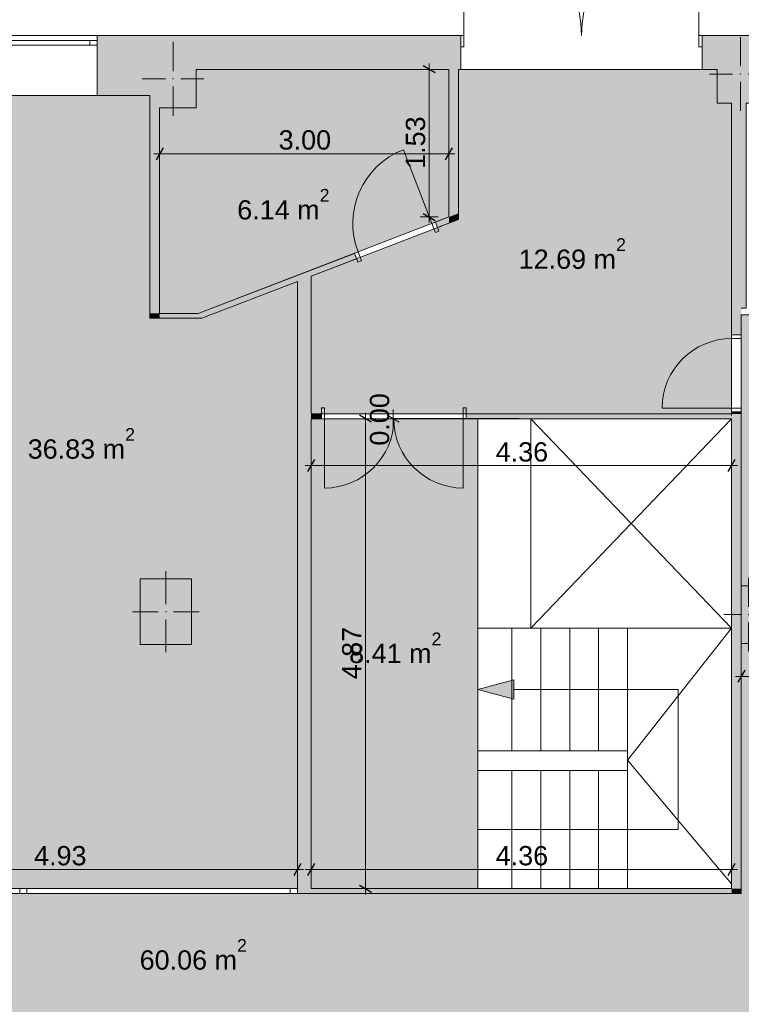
# Model space of a CAD drawing. Header units: millimetres. Extents: x -35112 to 87074, y -173366 to -26479.
# Tile 47 of 66: x -9647 to -2167, y -86459 to -76252. Entities that reach past the tile are written whole.
import ezdxf

# ---------------------------------------------------------------- set-up
doc = ezdxf.new("R2010")
doc.units = ezdxf.units.MM
doc.header["$MEASUREMENT"] = 0
for name, color, linetype, lineweight, true_color in [('2D Drafting - General_Pen_No__48', 7, 'Continuous', 5, 0xa80f02), ('New_2D Drafting - General_Pen_No__216', 7, 'Continuous', 0, 0xe8e8e8), ('New_Dimensioning - General_Pen_No__45', 7, 'Continuous', 25, 0x40a5ff), ('New_Dimensioning - General_Pen_No__85', 7, 'Continuous', 20, 0x80c2ff), ('New_Structural - Bearing_Pen_No__162', 7, 'Continuous', 25, 0xaaaaaa), ('New_Structural - Bearing_Pen_No__28', 7, 'Continuous', 5, 0xa80f02)]:
    doc.layers.add(name, color=color, linetype=linetype, lineweight=lineweight, true_color=true_color)
for name, color, linetype, lineweight in [('New_2D Drafting - General_Pen_No__2', 8, 'Continuous', 15), ('New_ARCHICAD Doors_Pen_No__1', 7, 'Continuous', 5), ('New_ARCHICAD Windows_Pen_No__7', 7, 'Continuous', 5), ('New_Dimensioning - General_Pen_No__46', 5, 'Continuous', 25), ('New_Drawing & Figure_Pen_No__1', 7, 'Continuous', 5), ('New_Drawing & Figure_Pen_No__20', 1, 'Continuous', 0), ('New_Structural - Bearing_Pen_No__20', 1, 'Continuous', 0), ('New_Structural - Bearing_Pen_No__27', 7, 'Continuous', 5)]:
    doc.layers.add(name, color=color, linetype=linetype, lineweight=lineweight)
for name, color, linetype in [('New_Dimensioning - General', 7, 'Continuous'), ('New_Drawing & Figure', 7, 'Continuous'), ('New_Structural - Bearing', 7, 'Continuous')]:
    doc.layers.add(name, color=color, linetype=linetype)
doc.styles.add('GENERATED_STYLE_1', font='arial.ttf')
doc.dimstyles.new('GENERATED_STYLE__1', dxfattribs={"dimtxt": 200, "dimasz": 95, "dimexe": 0.18, "dimexo": 3, "dimgap": 0.09, "dimtad": 1, "dimtih": 1, "dimtoh": 1, "dimlfac": 0.001, "dimzin": 0, "dimdsep": 46, "dimtxsty": 'GENERATED_STYLE_1', "dimblk": 'ARROWHEAD_2', "dimblk1": 'ARROWHEAD_2', "dimblk2": 'ARROWHEAD_2', "dimcen": 0.09, "dimclrd": 256, "dimclre": 256, "dimclrt": 5, "dimadec": 0, "dimazin": 0, "dimtfac": 1, "dimtdec": 4, "dimtmove": 0, "dimatfit": 3, "dimfxl": 1, "dimtolj": 1, "dimtzin": 0, "dimarcsym": 0})
doc.dimstyles.new('GENERATED_STYLE__2', dxfattribs={"dimtxt": 200, "dimasz": 95, "dimexe": 0.18, "dimexo": 3, "dimgap": 0.09, "dimtad": 1, "dimlfac": 0.001, "dimzin": 0, "dimdsep": 46, "dimtxsty": 'GENERATED_STYLE_1', "dimblk": 'ARROWHEAD_2', "dimblk1": 'ARROWHEAD_2', "dimblk2": 'ARROWHEAD_2', "dimcen": 0.09, "dimclrd": 256, "dimclre": 256, "dimclrt": 5, "dimadec": 0, "dimazin": 0, "dimtfac": 1, "dimtdec": 4, "dimtmove": 0, "dimatfit": 3, "dimfxl": 1, "dimtolj": 1, "dimtzin": 0, "dimarcsym": 0})

# ---------------------------------------------------------------- blocks, each defined once
blk = doc.blocks.new('Door 22_12')
at = {"layer": 'New_ARCHICAD Doors_Pen_No__1', "color": 7, "linetype": 'Continuous', "lineweight": 5}
for p, q in [((410, 0), (410, 820)), ((-450, 0), (-487, 0)), ((-450, 0), (-487, 0)), ((-410, 0), (-450, 0)), ((-450, 0), (-450, -100)), ((-450, 0), (-450, -60)), ((-450, 0), (-450, -60)), ((-410, -100), (-410, 0)), ((450, 0), (410, 0)), ((410, 0), (410, -100)), ((450, -100), (450, 0)), ((450, 0), (450, -60)), ((450, 0), (450, -60)), ((450, 0), (487, 0)), ((450, 0), (487, 0)), ((-450, -60), (-487, -60)), ((-450, -60), (-487, -60)), ((-450, -100), (-410, -100)), ((410, -100), (450, -100)), ((450, -60), (487, -60)), ((450, -60), (487, -60))]:
    blk.add_line(p, q, dxfattribs=at)
blk.add_arc((410, 0), 820, 90, 180, dxfattribs=at)
blk = doc.blocks.new('Wall_67', base_point=(-7797, -79297))
at = {"layer": 'New_Structural - Bearing_Pen_No__162', "linetype": 'Continuous', "lineweight": 25, "true_color": 0xaaaaaa}
for points in [[(-5337, -78351), (-5315, -78407), (-5197, -78361), (-5197, -78297)], [(-7797, -79297), (-7630, -79297), (-6155, -78730), (-6177, -78674)], [(-7797, -79297), (-7927, -79347), (-7760, -79347)], [(-7630, -79297), (-7797, -79297), (-7760, -79347)]]:
    blk.add_hatch(color=253, dxfattribs=at).paths.add_polyline_path(points)
at = {"layer": 'New_Structural - Bearing_Pen_No__27', "color": 7, "linetype": 'Continuous', "lineweight": 5}
for p, q in [((-5337, -78351), (-5302, -78338)), ((-5337, -78351), (-5315, -78407)), ((-5315, -78407), (-5281, -78394)), ((-6177, -78674), (-6212, -78687)), ((-6177, -78674), (-6155, -78730)), ((-6155, -78730), (-6190, -78743))]:
    blk.add_line(p, q, dxfattribs=at)
at = {"layer": 'New_Structural - Bearing_Pen_No__27', "color": 7, "linetype": 'Continuous', "lineweight": 5, "flags": 128}
for points in [[(-5197, -78297), (-5337, -78351)], [(-5315, -78407), (-5197, -78361)], [(-6177, -78674), (-7797, -79297)], [(-6627, -78911), (-6155, -78730)], [(-7760, -79347), (-6767, -78965)], [(-7760, -79347), (-7927, -79347)]]:
    blk.add_lwpolyline(points, dxfattribs=at)
at = {"layer": 'New_ARCHICAD Doors_Pen_No__1', "color": 7, "linetype": 'Continuous', "lineweight": 5, "zscale": 1000, "rotation": 21.03751102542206}
blk.add_blockref('Door 22_12', (-5757, -78512), dxfattribs=at)
blk = doc.blocks.new('Door 22_11')
at = {"layer": 'New_ARCHICAD Doors_Pen_No__1', "color": 7, "linetype": 'Continuous', "lineweight": 5}
for p, q in [((360, 0), (360, 720)), ((-400, 0), (-437, 0)), ((-400, 0), (-437, 0)), ((-360, 0), (-400, 0)), ((-400, 0), (-400, -100)), ((-400, -100), (-400, 0)), ((-400, -100), (-400, 0)), ((-360, -100), (-360, 0)), ((400, 0), (360, 0)), ((360, 0), (360, -100)), ((400, -100), (400, 0)), ((400, -100), (400, 0)), ((400, -100), (400, 0)), ((400, 0), (437, 0)), ((400, 0), (437, 0)), ((-400, -100), (-437, -100)), ((-400, -100), (-437, -100)), ((-400, -100), (-360, -100)), ((360, -100), (400, -100)), ((400, -100), (437, -100)), ((400, -100), (437, -100))]:
    blk.add_line(p, q, dxfattribs=at)
blk.add_arc((360, 0), 720, 90, 180, dxfattribs=at)
blk = doc.blocks.new('Wall_69', base_point=(-2267, -85309))
at = {"layer": 'New_Structural - Bearing_Pen_No__162', "linetype": 'Continuous', "lineweight": 25, "true_color": 0xaaaaaa}
for points in [[(-2267, -79243), (-2267, -79517), (-2167, -79517), (-2167, -79243)], [(-2267, -80339), (-2167, -80339), (-2167, -80317), (-2267, -80317)], [(-2167, -80389), (-2267, -80389), (-2267, -82119), (-2167, -82119)], [(-2267, -85259), (-2167, -85259), (-2167, -82719), (-2267, -82719)], [(-2167, -85259), (-2267, -85259), (-2167, -85309)], [(-2267, -85309), (-2167, -85309), (-2267, -85259)]]:
    blk.add_hatch(color=253, dxfattribs=at).paths.add_polyline_path(points)
at = {"layer": 'New_Structural - Bearing_Pen_No__27', "color": 7, "linetype": 'Continuous', "lineweight": 5}
for p, q in [((-2267, -79517), (-2267, -79480)), ((-2167, -79517), (-2167, -79480)), ((-2167, -79517), (-2267, -79517)), ((-2267, -80317), (-2267, -80354)), ((-2167, -80317), (-2267, -80317)), ((-2167, -80317), (-2167, -80354))]:
    blk.add_line(p, q, dxfattribs=at)
at = {"layer": 'New_Structural - Bearing_Pen_No__27', "color": 7, "linetype": 'Continuous', "lineweight": 5, "flags": 128}
for points in [[(-2267, -79243), (-2267, -79517)], [(-2167, -79517), (-2167, -79313)], [(-2267, -80317), (-2267, -80339)], [(-2167, -80339), (-2167, -80317)], [(-2267, -80389), (-2267, -82119)], [(-2167, -82119), (-2167, -80389)], [(-2267, -82719), (-2267, -85259)], [(-2167, -85309), (-2167, -82719)], [(-2167, -85309), (-2267, -85309)]]:
    blk.add_lwpolyline(points, dxfattribs=at)
at = {"layer": 'New_ARCHICAD Doors_Pen_No__1', "color": 7, "linetype": 'Continuous', "lineweight": 5, "xscale": -1, "zscale": 1000, "rotation": 90}
blk.add_blockref('Door 22_11', (-2267, -79917), dxfattribs=at)
blk = doc.blocks.new('Window 22_68')
at = {"layer": 'New_ARCHICAD Windows_Pen_No__7', "color": 7, "linetype": 'Continuous', "lineweight": 5}
for p, q in [((-1440, 0), (1440, 0)), ((-1440, 0), (-1365, 0)), ((-1440, -50), (-1440, 0)), ((-1440, -50), (-1440, 0)), ((-1365, 0), (-1365, -50)), ((-1365, 0), (1365, 0)), ((1365, -50), (1365, 0)), ((1365, 0), (1440, 0)), ((1440, -50), (1440, 0)), ((1440, -50), (1440, 0)), ((-1440, -50), (1440, -50)), ((-1365, -50), (-1440, -50)), ((1365, -50), (-1365, -50)), ((1440, -50), (1365, -50))]:
    blk.add_line(p, q, dxfattribs=at)
blk = doc.blocks.new('Wall_86', base_point=(-22687, -85309))
at = {"layer": 'New_Structural - Bearing_Pen_No__162', "linetype": 'Continuous', "lineweight": 25, "true_color": 0xaaaaaa}
blk.add_hatch(color=253, dxfattribs=at).paths.add_polyline_path([(-2267, -85259), (-6767, -85259), (-6767, -85309), (-2267, -85309)])
at = {"layer": 'New_Structural - Bearing_Pen_No__27', "color": 7, "linetype": 'Continuous', "lineweight": 5}
blk.add_line((-6767, -85259), (-6767, -85309), dxfattribs=at)
at = {"layer": 'New_Structural - Bearing_Pen_No__27', "color": 7, "linetype": 'Continuous', "lineweight": 5, "flags": 128}
for points in [[(-6767, -85309), (-2267, -85309)], [(-2267, -85259), (-6627, -85259)]]:
    blk.add_lwpolyline(points, dxfattribs=at)
at = {"layer": 'New_ARCHICAD Windows_Pen_No__7', "color": 7, "linetype": 'Continuous', "lineweight": 5, "xscale": -1, "zscale": 1000, "rotation": 180}
blk.add_blockref('Window 22_68', (-8207, -85309), dxfattribs=at)
blk = doc.blocks.new('Wall_91', base_point=(-6767, -85309))
at = {"layer": 'New_Structural - Bearing_Pen_No__162', "linetype": 'Continuous', "lineweight": 25, "true_color": 0xaaaaaa}
blk.add_hatch(color=253, dxfattribs=at).paths.add_polyline_path([(-6627, -85259), (-6627, -78911), (-6767, -78965), (-6767, -85259)])
at = {"layer": 'New_Structural - Bearing_Pen_No__27', "color": 7, "linetype": 'Continuous', "lineweight": 5, "flags": 128}
for points in [[(-6767, -78965), (-6767, -85259)], [(-6627, -80339), (-6627, -78911)], [(-6627, -85259), (-6627, -80389)]]:
    blk.add_lwpolyline(points, dxfattribs=at)
blk = doc.blocks.new('Wall_92', base_point=(-5097, -78258))
at = {"layer": 'New_Structural - Bearing_Pen_No__162', "linetype": 'Continuous', "lineweight": 25, "true_color": 0xaaaaaa}
for points in [[(-5097, -78258), (-5097, -76767), (-5197, -76767), (-5197, -78297)], [(-5197, -78297), (-5097, -78323), (-5097, -78258)], [(-5197, -78297), (-5197, -78361), (-5097, -78323)]]:
    blk.add_hatch(color=253, dxfattribs=at).paths.add_polyline_path(points)
at = {"layer": 'New_Structural - Bearing_Pen_No__27', "color": 7, "linetype": 'Continuous', "lineweight": 5, "flags": 128}
for points in [[(-5197, -76767), (-5197, -78297)], [(-5097, -78323), (-5097, -76767)], [(-5097, -78323), (-5197, -78361)]]:
    blk.add_lwpolyline(points, dxfattribs=at)
blk = doc.blocks.new('Entrance Double Door 22')
at = {"layer": 'New_ARCHICAD Doors_Pen_No__1', "color": 7, "linetype": 'Continuous', "lineweight": 5}
for p, q in [((-718, 0), (-718, 718)), ((718, 0), (718, 718)), ((-718, 0), (-750, 0)), ((-750, 0), (-750, -115)), ((-750, 0), (-750, -50)), ((-750, 0), (-750, -50)), ((-718, -115), (-718, 0)), ((750, 0), (718, 0)), ((718, 0), (718, -115)), ((750, -115), (750, 0)), ((750, 0), (750, -50)), ((750, 0), (750, -50)), ((-750, -115), (-718, -115)), ((718, -115), (750, -115))]:
    blk.add_line(p, q, dxfattribs=at)
for centre, start, end in [((-718, 0), 0, 90), ((718, 0), 90, 180)]:
    blk.add_arc(centre, 718, start, end, dxfattribs=at)
blk = doc.blocks.new('Wall_93', base_point=(-6767, -80389))
at = {"layer": 'New_Structural - Bearing_Pen_No__162', "linetype": 'Continuous', "lineweight": 25, "true_color": 0xaaaaaa}
for points in [[(-6627, -80389), (-6519, -80389), (-6519, -80339), (-6627, -80339)], [(-5019, -80389), (-2167, -80389), (-2167, -80339), (-5019, -80339)]]:
    blk.add_hatch(color=253, dxfattribs=at).paths.add_polyline_path(points)
at = {"layer": 'New_Structural - Bearing_Pen_No__27', "color": 7, "linetype": 'Continuous', "lineweight": 5}
for p, q in [((-6519, -80389), (-6519, -80339)), ((-5019, -80389), (-5019, -80339))]:
    blk.add_line(p, q, dxfattribs=at)
at = {"layer": 'New_Structural - Bearing_Pen_No__27', "color": 7, "linetype": 'Continuous', "lineweight": 5, "flags": 128}
for points in [[(-6519, -80339), (-6627, -80339)], [(-6627, -80389), (-6519, -80389)], [(-2267, -80339), (-5019, -80339)], [(-5019, -80389), (-2267, -80389)], [(-2167, -80389), (-2167, -80339)]]:
    blk.add_lwpolyline(points, dxfattribs=at)
at = {"layer": 'New_ARCHICAD Doors_Pen_No__1', "color": 7, "linetype": 'Continuous', "lineweight": 5, "xscale": -1, "zscale": 1000, "rotation": 180}
blk.add_blockref('Entrance Double Door 22', (-5769, -80389), dxfattribs=at)
blk = doc.blocks.new('Wall_94', base_point=(-8297, -79297))
at = {"layer": 'New_Structural - Bearing_Pen_No__162', "linetype": 'Continuous', "lineweight": 25, "true_color": 0xaaaaaa}
for points in [[(-8297, -79297), (-8197, -79297), (-8197, -77167), (-8297, -77167)], [(-8297, -79297), (-8297, -79347), (-8197, -79297)], [(-8197, -79297), (-8297, -79347), (-8197, -79347)]]:
    blk.add_hatch(color=253, dxfattribs=at).paths.add_polyline_path(points)
at = {"layer": 'New_Structural - Bearing_Pen_No__27', "color": 7, "linetype": 'Continuous', "lineweight": 5, "flags": 128}
for points in [[(-8297, -77167), (-8297, -79347)], [(-8197, -79297), (-8197, -77167)], [(-8297, -79347), (-8197, -79347)]]:
    blk.add_lwpolyline(points, dxfattribs=at)
blk = doc.blocks.new('Entrance Double Door 22_2')
at = {"layer": 'New_ARCHICAD Doors_Pen_No__1', "color": 7, "linetype": 'Continuous', "lineweight": 5}
for p, q in [((-1218, 0), (-1218, 1218)), ((1218, 0), (1218, 1218)), ((-1218, 0), (-1250, 0)), ((-1250, 0), (-1250, -115)), ((-1250, 0), (-1250, -115)), ((-1250, 0), (-1250, -115)), ((-1218, -115), (-1218, 0)), ((1250, 0), (1218, 0)), ((1218, 0), (1218, -115)), ((1250, -115), (1250, 0)), ((1250, 0), (1250, -115)), ((1250, 0), (1250, -115)), ((-1250, -115), (-1218, -115)), ((-1250, -115), (-1250, -350)), ((1218, -115), (1250, -115)), ((1250, -115), (1250, -350))]:
    blk.add_line(p, q, dxfattribs=at)
for centre, start, end in [((-1218, 0), 0, 90), ((1218, 0), 90, 180)]:
    blk.add_arc(centre, 1218, start, end, dxfattribs=at)
blk = doc.blocks.new('Wall_170', base_point=(-8297, -76417))
at = {"layer": 'New_Structural - Bearing_Pen_No__162', "linetype": 'Continuous', "lineweight": 25, "true_color": 0xaaaaaa}
for points in [[(-5074, -76417), (-8297, -76417), (-8297, -76562), (-7817, -76562), (-7817, -76767), (-5074, -76767)], [(-2267, -76417), (-2574, -76417), (-2574, -76767), (-2417, -76767), (-2417, -76512), (-2267, -76512)]]:
    blk.add_hatch(color=253, dxfattribs=at).paths.add_polyline_path(points)
at = {"layer": 'New_Structural - Bearing_Pen_No__27', "color": 7, "linetype": 'Continuous', "lineweight": 5}
for p, q in [((-5074, -76417), (-5074, -76532)), ((-2574, -76417), (-2574, -76532)), ((-5074, -76532), (-5074, -76767)), ((-2574, -76532), (-2574, -76767))]:
    blk.add_line(p, q, dxfattribs=at)
at = {"layer": 'New_Structural - Bearing_Pen_No__27', "color": 7, "linetype": 'Continuous', "lineweight": 5, "flags": 128}
for points in [[(-5074, -76417), (-8297, -76417)], [(-2267, -76417), (-2574, -76417)], [(-7817, -76767), (-5197, -76767)], [(-5097, -76767), (-5074, -76767)], [(-2574, -76767), (-2417, -76767)]]:
    blk.add_lwpolyline(points, dxfattribs=at)
at = {"layer": 'New_ARCHICAD Doors_Pen_No__1', "color": 7, "linetype": 'Continuous', "lineweight": 5, "zscale": 1000}
blk.add_blockref('Entrance Double Door 22_2', (-3824, -76417), dxfattribs=at)
blk = doc.blocks.new('Wall_171', base_point=(-2267, -76417))
at = {"layer": 'New_Structural - Bearing_Pen_No__162', "linetype": 'Continuous', "lineweight": 25, "true_color": 0xaaaaaa}
for points in [[(-2267, -76512), (-1937, -76512), (-1937, -76667), (2518, -76667), (2480, -76417), (-2267, -76417)], [(2683, -76417), (2480, -76417), (2518, -76667)], [(2518, -76667), (2720, -76667), (2683, -76417)]]:
    blk.add_hatch(color=253, dxfattribs=at).paths.add_polyline_path(points)
at = {"layer": 'New_Structural - Bearing_Pen_No__27', "color": 7, "linetype": 'Continuous', "lineweight": 5, "flags": 128}
for points in [[(2683, -76417), (-2267, -76417)], [(2683, -76417), (2720, -76667)], [(-1937, -76667), (2518, -76667)]]:
    blk.add_lwpolyline(points, dxfattribs=at)
blk = doc.blocks.new('Window 22_88')
at = {"layer": 'New_ARCHICAD Windows_Pen_No__7', "color": 7, "linetype": 'Continuous', "lineweight": 5}
for p, q in [((-1062, 50), (1062, 50)), ((-1062, 50), (-1062, 0)), ((-1062, 0), (-987, 0)), ((-1062, 0), (-1062, -50)), ((-1062, 0), (-1062, -50)), ((-987, 0), (-987, -50)), ((-987, 0), (987, 0)), ((987, -50), (987, 0)), ((987, 0), (1062, 0)), ((1062, 50), (1062, 0)), ((1062, 0), (1062, -50)), ((1062, 0), (1062, -50)), ((-987, -50), (-1062, -50)), ((-1062, -50), (-1062, -570)), ((987, -50), (-987, -50)), ((1062, -50), (987, -50)), ((1062, -50), (1062, -570)), ((-1062, -570), (1062, -570))]:
    blk.add_line(p, q, dxfattribs=at)
blk = doc.blocks.new('Wall_183', base_point=(-11697, -76417))
at = {"layer": 'New_Structural - Bearing_Pen_No__162', "linetype": 'Continuous', "lineweight": 25, "true_color": 0xaaaaaa}
for points in [[(-11697, -77037), (-10968, -77037), (-10968, -76417), (-11697, -76417)], [(-8845, -76417), (-8845, -77037), (-8297, -77037), (-8297, -76417)]]:
    blk.add_hatch(color=253, dxfattribs=at).paths.add_polyline_path(points)
at = {"layer": 'New_Structural - Bearing_Pen_No__27', "color": 7, "linetype": 'Continuous', "lineweight": 5}
for p, q in [((-10968, -76417), (-10968, -76467)), ((-8845, -76417), (-8845, -76467)), ((-10968, -76467), (-10968, -76517)), ((-10968, -76517), (-10968, -77037)), ((-8845, -76467), (-8845, -76517)), ((-8845, -76517), (-8845, -77037))]:
    blk.add_line(p, q, dxfattribs=at)
at = {"layer": 'New_Structural - Bearing_Pen_No__27', "color": 7, "linetype": 'Continuous', "lineweight": 5, "flags": 128}
for points in [[(-10968, -76417), (-11697, -76417)], [(-8297, -76417), (-8845, -76417)], [(-11697, -77037), (-10968, -77037)], [(-8845, -77037), (-8297, -77037)]]:
    blk.add_lwpolyline(points, dxfattribs=at)
at = {"layer": 'New_ARCHICAD Windows_Pen_No__7', "color": 7, "linetype": 'Continuous', "lineweight": 5, "zscale": 1000}
blk.add_blockref('Window 22_88', (-9907, -76467), dxfattribs=at)
blk = doc.blocks.new('Wall_184', base_point=(-8297, -79297))
at = {"layer": 'New_Structural - Bearing_Pen_No__162', "linetype": 'Continuous', "lineweight": 25, "true_color": 0xaaaaaa}
blk.add_hatch(color=253, dxfattribs=at).paths.add_polyline_path([(-8197, -79347), (-7927, -79347), (-7797, -79297), (-8197, -79297)])
at = {"layer": 'New_Structural - Bearing_Pen_No__27', "color": 7, "linetype": 'Continuous', "lineweight": 5, "flags": 128}
for points in [[(-7797, -79297), (-8197, -79297)], [(-8197, -79347), (-7927, -79347)]]:
    blk.add_lwpolyline(points, dxfattribs=at)
blk = doc.blocks.new('Wall_185', base_point=(-2267, -79243))
at = {"layer": 'New_Structural - Bearing_Pen_No__162', "linetype": 'Continuous', "lineweight": 25, "true_color": 0xaaaaaa}
blk.add_hatch(color=253, dxfattribs=at).paths.add_polyline_path([(-2267, -79243), (-2117, -79243), (-2117, -77117), (-2267, -77117)])
at = {"layer": 'New_Structural - Bearing_Pen_No__27', "color": 7, "linetype": 'Continuous', "lineweight": 5, "flags": 128}
for points in [[(-2267, -77117), (-2267, -79243)], [(-2117, -79243), (-2117, -77117)], [(-2167, -79243), (-2117, -79243)]]:
    blk.add_lwpolyline(points, dxfattribs=at)
blk = doc.blocks.new('Column_7', base_point=(-8132, -82389))
at = {"layer": 'New_Structural - Bearing_Pen_No__162', "linetype": 'Continuous', "lineweight": 25, "true_color": 0xaaaaaa}
blk.add_hatch(color=253, dxfattribs=at).paths.add_polyline_path([(-8397, -82729), (-7867, -82729), (-7867, -82049), (-8397, -82049)])
at = {"layer": 'New_Structural - Bearing_Pen_No__20', "color": 1, "linetype": 'Continuous', "lineweight": 0}
for p, q in [((-8132, -82309), (-8132, -81969)), ((-8212, -82389), (-8477, -82389)), ((-8132, -82469), (-8132, -82809)), ((-8052, -82389), (-7787, -82389))]:
    blk.add_line(p, q, dxfattribs=at)
blk.add_point((-8132, -82389), dxfattribs=at)
at = {"layer": 'New_Structural - Bearing_Pen_No__28', "color": 14, "linetype": 'Continuous', "lineweight": 5, "true_color": 0xa80f02, "flags": 128}
blk.add_lwpolyline([(-8397, -82729), (-7867, -82729), (-7867, -82049), (-8397, -82049)], close=True, dxfattribs=at)
blk = doc.blocks.new('Column_8', base_point=(-2177, -76815))
at = {"layer": 'New_Structural - Bearing_Pen_No__162', "linetype": 'Continuous', "lineweight": 25, "true_color": 0xaaaaaa}
for points in [[(-2417, -76512), (-2417, -76767), (-2267, -76767), (-2267, -76667), (-2267, -76512)], [(-2267, -76512), (-2267, -76667), (-2117, -76667), (-1937, -76667), (-1937, -76512)], [(-2267, -77117), (-2117, -77117), (-2117, -76667), (-2267, -76667), (-2267, -76767)], [(-2117, -76667), (-2117, -77117), (-1937, -77117), (-1937, -76667)], [(-2417, -77117), (-2267, -77117), (-2267, -76767), (-2417, -76767)]]:
    blk.add_hatch(color=253, dxfattribs=at).paths.add_polyline_path(points)
at = {"layer": 'New_Structural - Bearing_Pen_No__20', "color": 1, "linetype": 'Continuous', "lineweight": 0}
for p, q in [((-2177, -76735), (-2177, -76432)), ((-2257, -76815), (-2497, -76815)), ((-2097, -76815), (-1857, -76815)), ((-2177, -76895), (-2177, -77197))]:
    blk.add_line(p, q, dxfattribs=at)
blk.add_point((-2177, -76815), dxfattribs=at)
at = {"layer": 'New_Structural - Bearing_Pen_No__28', "color": 14, "linetype": 'Continuous', "lineweight": 5, "true_color": 0xa80f02, "flags": 128}
for points in [[(-2117, -77117), (-1937, -77117), (-1937, -76667)], [(-2417, -76767), (-2417, -77117)], [(-2417, -77117), (-2267, -77117)]]:
    blk.add_lwpolyline(points, dxfattribs=at)
blk = doc.blocks.new('Column_9', base_point=(-8057, -76865))
at = {"layer": 'New_Structural - Bearing_Pen_No__162', "linetype": 'Continuous', "lineweight": 25, "true_color": 0xaaaaaa}
for points in [[(-8297, -76767), (-8197, -76767), (-7817, -76767), (-7817, -76562), (-8297, -76562)], [(-8297, -77167), (-8197, -77167), (-8197, -76767), (-8297, -76767), (-8297, -77037)], [(-7817, -76767), (-8197, -76767), (-8197, -77167), (-7817, -77167)]]:
    blk.add_hatch(color=253, dxfattribs=at).paths.add_polyline_path(points)
at = {"layer": 'New_Structural - Bearing_Pen_No__20', "color": 1, "linetype": 'Continuous', "lineweight": 0}
for p, q in [((-8057, -76785), (-8057, -76482)), ((-8137, -76865), (-8377, -76865)), ((-8057, -76945), (-8057, -77247)), ((-7977, -76865), (-7737, -76865))]:
    blk.add_line(p, q, dxfattribs=at)
blk.add_point((-8057, -76865), dxfattribs=at)
at = {"layer": 'New_Structural - Bearing_Pen_No__28', "color": 14, "linetype": 'Continuous', "lineweight": 5, "true_color": 0xa80f02, "flags": 128}
for points in [[(-8197, -77167), (-7817, -77167), (-7817, -76767)], [(-8297, -77037), (-8297, -77167)]]:
    blk.add_lwpolyline(points, dxfattribs=at)
blk = doc.blocks.new('Column_14', base_point=(-2092, -82419))
at = {"layer": 'New_Structural - Bearing_Pen_No__162', "linetype": 'Continuous', "lineweight": 25, "true_color": 0xaaaaaa}
for points in [[(-2267, -82719), (-2167, -82719), (-2167, -82119), (-2267, -82119)], [(-1917, -82119), (-2167, -82119), (-2167, -82719), (-1917, -82719)]]:
    blk.add_hatch(color=253, dxfattribs=at).paths.add_polyline_path(points)
at = {"layer": 'New_Structural - Bearing_Pen_No__20', "color": 1, "linetype": 'Continuous', "lineweight": 0}
for p, q in [((-2092, -82339), (-2092, -82039)), ((-2172, -82419), (-2347, -82419)), ((-2012, -82419), (-1837, -82419)), ((-2092, -82499), (-2092, -82799))]:
    blk.add_line(p, q, dxfattribs=at)
blk.add_point((-2092, -82419), dxfattribs=at)
at = {"layer": 'New_Structural - Bearing_Pen_No__28', "color": 14, "linetype": 'Continuous', "lineweight": 5, "true_color": 0xa80f02, "flags": 128}
for points in [[(-2267, -82119), (-2267, -82719)], [(-1917, -82119), (-2167, -82119)], [(-2167, -82719), (-1917, -82719), (-1917, -82119)]]:
    blk.add_lwpolyline(points, dxfattribs=at)
blk = doc.blocks.new('Line_5', base_point=(-2821, -83195))
at = {"layer": 'New_Drawing & Figure', "linetype": 'Continuous', "lineweight": 0, "true_color": 0x000000}
blk.add_hatch(color=18, dxfattribs=at).paths.add_polyline_path([(-4900, -83195), (-4526, -83295), (-4526, -83095)])
at = {"layer": 'New_Drawing & Figure_Pen_No__1', "color": 7, "linetype": 'Continuous', "lineweight": 5}
for p, q in [((-4900, -83195), (-4526, -83095)), ((-4526, -83095), (-4526, -83295)), ((-4900, -83195), (-4526, -83295)), ((-2821, -83195), (-4526, -83195))]:
    blk.add_line(p, q, dxfattribs=at)
blk = doc.blocks.new('*D720')
at = {"layer": 'New_Dimensioning - General_Pen_No__45', "color": 161, "linetype": 'Continuous', "lineweight": 25, "true_color": 0x40a5ff, "transparency": 16777216}
for p, q in [((-2131, -82996), (-2203, -83121)), ((-503, -83121), (-431, -82996))]:
    blk.add_line(p, q, dxfattribs=at)
at = {"layer": 'New_Dimensioning - General_Pen_No__85', "color": 151, "linetype": 'Continuous', "lineweight": 20, "true_color": 0x80c2ff, "transparency": 16777216}
for p, q in [((-2167, -83153), (-2167, -82965)), ((-467, -83153), (-467, -82965)), ((-2228, -83059), (-2167, -83059)), ((-2167, -83059), (-467, -83059)), ((-467, -83059), (-406, -83059))]:
    blk.add_line(p, q, dxfattribs=at)
at = {"layer": 'New_Dimensioning - General_Pen_No__46', "color": 5, "lineweight": 25, "transparency": 16777216, "insert": (-1583, -83019), "char_height": 200, "attachment_point": 7, "style": 'GENERATED_STYLE_1'}
blk.add_mtext('\\A1;{\\pql;\\fArial|b0|i0|c0|p34;1.70}', dxfattribs=at)
blk = doc.blocks.new('ARROWHEAD_2')
at = {"color": 0, "linetype": 'Continuous', "lineweight": 0}
for p, q in [((0, 0), (-1, 0)), ((-0.38, -0.66), (0.38, 0.66))]:
    blk.add_line(p, q, dxfattribs=at)
blk = doc.blocks.new('*D817')
at = {"layer": 'New_Dimensioning - General_Pen_No__45', "color": 161, "linetype": 'Continuous', "lineweight": 25, "true_color": 0x40a5ff, "transparency": 16777216}
for p, q in [((-10659, -85345), (-10784, -85273)), ((-10784, -86877), (-10659, -86949))]:
    blk.add_line(p, q, dxfattribs=at)
at = {"layer": 'New_Dimensioning - General_Pen_No__85', "color": 151, "linetype": 'Continuous', "lineweight": 20, "true_color": 0x80c2ff, "transparency": 16777216}
for p, q in [((-10628, -85309), (-10815, -85309)), ((-10722, -85309), (-10722, -85248)), ((-10722, -86913), (-10722, -85309)), ((-10628, -86913), (-10815, -86913)), ((-10722, -86974), (-10722, -86913))]:
    blk.add_line(p, q, dxfattribs=at)
at = {"layer": 'New_Dimensioning - General_Pen_No__46', "color": 5, "lineweight": 25, "transparency": 16777216, "insert": (-10762, -86377), "char_height": 200, "attachment_point": 7, "rotation": 90, "style": 'GENERATED_STYLE_1'}
blk.add_mtext('\\A1;{\\pql;\\fArial|b0|i0|c0|p34;1.60}', dxfattribs=at)
blk = doc.blocks.new('*D832')
at = {"layer": 'New_Dimensioning - General_Pen_No__45', "color": 161, "linetype": 'Continuous', "lineweight": 25, "true_color": 0x40a5ff, "transparency": 16777216}
for p, q in [((-6591, -80812), (-6663, -80937)), ((-2303, -80937), (-2231, -80812))]:
    blk.add_line(p, q, dxfattribs=at)
at = {"layer": 'New_Dimensioning - General_Pen_No__85', "color": 151, "linetype": 'Continuous', "lineweight": 20, "true_color": 0x80c2ff, "transparency": 16777216}
for p, q in [((-6627, -80969), (-6627, -80781)), ((-2267, -80969), (-2267, -80781)), ((-6688, -80875), (-6627, -80875)), ((-6627, -80875), (-2267, -80875)), ((-2267, -80875), (-2206, -80875))]:
    blk.add_line(p, q, dxfattribs=at)
at = {"layer": 'New_Dimensioning - General_Pen_No__46', "color": 5, "lineweight": 25, "transparency": 16777216, "insert": (-4713, -80835), "char_height": 200, "attachment_point": 7, "style": 'GENERATED_STYLE_1'}
blk.add_mtext('\\A1;{\\pql;\\fArial|b0|i0|c0|p34;4.36}', dxfattribs=at)
blk = doc.blocks.new('*D833')
at = {"layer": 'New_Dimensioning - General_Pen_No__45', "color": 161, "linetype": 'Continuous', "lineweight": 25, "true_color": 0x40a5ff, "transparency": 16777216}
for p, q in [((-8161, -77579), (-8233, -77704)), ((-5233, -77704), (-5161, -77579))]:
    blk.add_line(p, q, dxfattribs=at)
at = {"layer": 'New_Dimensioning - General_Pen_No__85', "color": 151, "linetype": 'Continuous', "lineweight": 20, "true_color": 0x80c2ff, "transparency": 16777216}
for p, q in [((-8197, -77735), (-8197, -77547)), ((-5197, -77735), (-5197, -77547)), ((-8258, -77641), (-8197, -77641)), ((-8197, -77641), (-5197, -77641)), ((-5197, -77641), (-5136, -77641))]:
    blk.add_line(p, q, dxfattribs=at)
at = {"layer": 'New_Dimensioning - General_Pen_No__46', "color": 5, "lineweight": 25, "transparency": 16777216, "insert": (-6963, -77601), "char_height": 200, "attachment_point": 7, "style": 'GENERATED_STYLE_1'}
blk.add_mtext('\\A1;{\\pql;\\fArial|b0|i0|c0|p34;3.00}', dxfattribs=at)
blk = doc.blocks.new('*D854')
at = {"layer": 'New_Dimensioning - General_Pen_No__45', "color": 161, "linetype": 'Continuous', "lineweight": 25, "true_color": 0x40a5ff, "transparency": 16777216}
for p, q in [((-11661, -84999), (-11733, -85124)), ((-6803, -85124), (-6731, -84999))]:
    blk.add_line(p, q, dxfattribs=at)
at = {"layer": 'New_Dimensioning - General_Pen_No__85', "color": 151, "linetype": 'Continuous', "lineweight": 20, "true_color": 0x80c2ff, "transparency": 16777216}
for p, q in [((-11697, -85155), (-11697, -84967)), ((-6767, -85155), (-6767, -84967)), ((-11758, -85061), (-11697, -85061)), ((-11697, -85061), (-6767, -85061)), ((-6767, -85061), (-6706, -85061))]:
    blk.add_line(p, q, dxfattribs=at)
at = {"layer": 'New_Dimensioning - General_Pen_No__46', "color": 5, "lineweight": 25, "transparency": 16777216, "insert": (-9498, -85021), "char_height": 200, "attachment_point": 7, "style": 'GENERATED_STYLE_1'}
blk.add_mtext('\\A1;{\\pql;\\fArial|b0|i0|c0|p34;4.93}', dxfattribs=at)
blk = doc.blocks.new('*D855')
at = {"layer": 'New_Dimensioning - General_Pen_No__45', "color": 161, "linetype": 'Continuous', "lineweight": 25, "true_color": 0x40a5ff, "transparency": 16777216}
for p, q in [((-6591, -84999), (-6663, -85124)), ((-2303, -85124), (-2231, -84999))]:
    blk.add_line(p, q, dxfattribs=at)
at = {"layer": 'New_Dimensioning - General_Pen_No__85', "color": 151, "linetype": 'Continuous', "lineweight": 20, "true_color": 0x80c2ff, "transparency": 16777216}
for p, q in [((-6627, -85155), (-6627, -84967)), ((-2267, -85155), (-2267, -84967)), ((-6688, -85061), (-6627, -85061)), ((-6627, -85061), (-2267, -85061)), ((-2267, -85061), (-2206, -85061))]:
    blk.add_line(p, q, dxfattribs=at)
at = {"layer": 'New_Dimensioning - General_Pen_No__46', "color": 5, "lineweight": 25, "transparency": 16777216, "insert": (-4713, -85021), "char_height": 200, "attachment_point": 7, "style": 'GENERATED_STYLE_1'}
blk.add_mtext('\\A1;{\\pql;\\fArial|b0|i0|c0|p34;4.36}', dxfattribs=at)
blk = doc.blocks.new('*D856')
at = {"layer": 'New_Dimensioning - General_Pen_No__45', "color": 161, "linetype": 'Continuous', "lineweight": 25, "true_color": 0x40a5ff, "transparency": 16777216}
for p, q in [((-5999, -80425), (-6124, -80353)), ((-6124, -85223), (-5999, -85295))]:
    blk.add_line(p, q, dxfattribs=at)
at = {"layer": 'New_Dimensioning - General_Pen_No__85', "color": 151, "linetype": 'Continuous', "lineweight": 20, "true_color": 0x80c2ff, "transparency": 16777216}
for p, q in [((-6062, -80389), (-6062, -80328)), ((-5968, -80389), (-6155, -80389)), ((-6062, -85259), (-6062, -80389)), ((-5968, -85259), (-6155, -85259)), ((-6062, -85320), (-6062, -85259))]:
    blk.add_line(p, q, dxfattribs=at)
at = {"layer": 'New_Dimensioning - General_Pen_No__46', "color": 5, "lineweight": 25, "transparency": 16777216, "insert": (-6102, -83090), "char_height": 200, "attachment_point": 7, "rotation": 90, "style": 'GENERATED_STYLE_1'}
blk.add_mtext('\\A1;{\\pql;\\fArial|b0|i0|c0|p34;4.87}', dxfattribs=at)
blk = doc.blocks.new('*D871')
at = {"layer": 'New_Dimensioning - General_Pen_No__45', "color": 161, "linetype": 'Continuous', "lineweight": 25, "true_color": 0x40a5ff, "transparency": 16777216}
for p, q in [((-5340, -76803), (-5465, -76731)), ((-5465, -78261), (-5340, -78333))]:
    blk.add_line(p, q, dxfattribs=at)
at = {"layer": 'New_Dimensioning - General_Pen_No__85', "color": 151, "linetype": 'Continuous', "lineweight": 20, "true_color": 0x80c2ff, "transparency": 16777216}
for p, q in [((-5402, -76767), (-5402, -76706)), ((-5308, -76767), (-5496, -76767)), ((-5402, -78297), (-5402, -76767)), ((-5308, -78297), (-5496, -78297)), ((-5402, -78358), (-5402, -78297))]:
    blk.add_line(p, q, dxfattribs=at)
at = {"layer": 'New_Dimensioning - General_Pen_No__46', "color": 5, "lineweight": 25, "transparency": 16777216, "insert": (-5442, -77798), "char_height": 200, "attachment_point": 7, "rotation": 90, "style": 'GENERATED_STYLE_1'}
blk.add_mtext('\\A1;{\\pql;\\fArial|b0|i0|c0|p34;1.53}', dxfattribs=at)

msp = doc.modelspace()

# ---------------------------------------------------------------- hatches: boundary and pattern name
at = {"layer": 'New_2D Drafting - General_Pen_No__216', "linetype": 'Continuous', "lineweight": 0, "true_color": 0xe8e8e8}
for points in [[(-8196.951, -79296.961), (-7796.951, -79296.961), (-5196.951, -78296.961), (-5196.951, -76766.961), (-7816.951, -76766.961), (-7816.951, -77166.961), (-8196.951, -77166.961)], [(-6626.95, -80339.221), (-2266.951, -80339.221), (-2266.951, -79242.689), (-2266.951, -77116.961), (-2416.95, -77116.961), (-2416.95, -76766.961), (-5096.951, -76766.961), (-5096.951, -78322.785), (-6626.95, -78911.246)], [(-466.951, -86912.689), (-466.951, -82360.428), (-421.496, -82360.428), (-421.496, -79810.428), (-421.496, -79312.689), (-2166.951, -79312.689), (-2166.951, -85309.221), (-22686.951, -85309.221), (-22686.951, -80339.221), (-24086.951, -80339.221), (-24086.951, -85292.689), (-25446.951, -85292.689), (-25446.951, -88052.689), (-25446.951, -88532.689), (-23856.951, -88532.689), (-23786.951, -88532.689), (-23786.951, -87012.689), (-23786.951, -86912.689)], [(-4899.702, -85209.221), (-4899.702, -82559.221), (-4899.702, -80389.221), (-6626.951, -80389.221), (-6626.951, -85259.221), (-4899.702, -85259.221)]]:
    msp.add_hatch(color=254, dxfattribs=at).paths.add_polyline_path(points)
h = msp.add_hatch(color=254, dxfattribs=at)
h.paths.add_polyline_path([(-11696.951, -77066.961), (-11696.951, -85259.221), (-6766.951, -85259.221), (-6766.951, -78965.092), (-7759.81, -79346.961), (-8296.951, -79346.961), (-8296.951, -77036.961), (-11696.951, -77036.961)])
h.paths.add_polyline_path([(-8396.951, -82049.221), (-7866.951, -82049.221), (-7866.951, -82729.221), (-8396.951, -82729.221)], flags=0)

# ---------------------------------------------------------------- linework, layer by layer
at = {"layer": 'New_2D Drafting - General_Pen_No__2', "color": 8, "linetype": 'Continuous', "lineweight": 15, "flags": 128}
for points in [[(-8196.951, -79296.961), (-7796.951, -79296.961), (-5196.951, -78296.961), (-5196.951, -76766.961), (-7816.951, -76766.961), (-7816.951, -77166.961), (-8196.951, -77166.961)], [(-6626.95, -80339.221), (-2266.951, -80339.221), (-2266.951, -79242.689), (-2266.951, -77116.961), (-2416.95, -77116.961), (-2416.95, -76766.961), (-5096.951, -76766.961), (-5096.951, -78322.785), (-6626.95, -78911.246)], [(-11696.951, -77066.961), (-11696.951, -85259.221), (-6766.951, -85259.221), (-6766.951, -78965.092), (-7759.81, -79346.961), (-8296.951, -79346.961), (-8296.951, -77036.961), (-11696.951, -77036.961)], [(-466.951, -86912.689), (-466.951, -82360.428), (-421.496, -82360.428), (-421.496, -79810.428), (-421.496, -79312.689), (-2166.951, -79312.689), (-2166.951, -85309.221), (-22686.951, -85309.221), (-22686.951, -80339.221), (-24086.951, -80339.221), (-24086.951, -85292.689), (-25446.951, -85292.689), (-25446.951, -88052.689), (-25446.951, -88532.689), (-23856.951, -88532.689), (-23786.951, -88532.689), (-23786.951, -87012.689), (-23786.951, -86912.689)], [(-4899.702, -85209.221), (-4899.702, -82559.221), (-4899.702, -80389.221), (-6626.951, -80389.221), (-6626.951, -85259.221), (-4899.702, -85259.221)], [(-8396.951, -82049.221), (-7866.951, -82049.221), (-7866.951, -82729.221), (-8396.951, -82729.221)]]:
    msp.add_lwpolyline(points, close=True, dxfattribs=at)
at = {"layer": 'New_Drawing & Figure_Pen_No__1', "color": 7, "linetype": 'Continuous', "lineweight": 5}
for p, q in [((-4349.702, -82559.221), (-4349.702, -80389.221)), ((-4899.702, -85209.221), (-4899.702, -82559.221)), ((-4899.702, -82559.221), (-2266.951, -82559.221)), ((-4899.702, -82559.221), (-2266.951, -82559.221)), ((-4545.652, -83830.095), (-4545.652, -82559.221)), ((-4245.652, -83831.99), (-4245.652, -82559.221)), ((-4245.652, -83830.095), (-4245.652, -82559.221)), ((-3945.652, -83830.095), (-3945.652, -82559.221)), ((-3645.652, -83830.095), (-3645.652, -82559.221)), ((-3345.652, -83830.095), (-3345.652, -82559.221)), ((-3345.652, -83928.956), (-2266.951, -82559.221)), ((-2820.588, -84648.153), (-2820.588, -83194.658)), ((-4899.702, -83831.99), (-3345.652, -83831.99)), ((-3345.652, -84312.716), (-3345.652, -83831.99)), ((-3345.652, -83928.956), (-2266.951, -85209.221)), ((-4899.702, -84033.867), (-3345.652, -84033.867)), ((-4545.652, -85259.221), (-4545.652, -84033.867)), ((-4245.652, -85259.221), (-4245.652, -84033.867)), ((-3945.652, -85259.221), (-3945.652, -84033.867)), ((-3645.652, -85259.221), (-3645.652, -84033.867)), ((-3345.652, -85259.221), (-3345.652, -84312.716)), ((-4899.702, -84648.153), (-2820.588, -84648.153))]:
    msp.add_line(p, q, dxfattribs=at)
at = {"layer": 'New_Drawing & Figure_Pen_No__20', "color": 1, "linetype": 'Continuous', "lineweight": 0}
for p, q in [((-4349.702, -82559.221), (-2266.951, -80389.221)), ((-4349.702, -80389.221), (-2266.951, -82559.221))]:
    msp.add_line(p, q, dxfattribs=at)

# ---------------------------------------------------------------- block references
at = {"layer": 'New_Drawing & Figure', "color": 7, "linetype": 'Continuous', "lineweight": 5}
msp.add_blockref('Line_5', (-2820.588, -83194.658), dxfattribs=at)
at = {"layer": 'New_Structural - Bearing', "color": 7, "lineweight": 5}
for name, p in [('Wall_170', (-8296.951, -76416.961)), ('Wall_183', (-11696.951, -76416.961)), ('Wall_171', (-2266.951, -76416.961)), ('Wall_92', (-5096.951, -78258.5)), ('Wall_94', (-8296.951, -79296.961)), ('Wall_185', (-2266.951, -79242.689)), ('Wall_67', (-7796.951, -79296.961)), ('Wall_91', (-6766.951, -85309.221)), ('Wall_184', (-8296.951, -79296.961)), ('Wall_69', (-2266.951, -85309.221)), ('Wall_93', (-6766.951, -80389.221)), ('Wall_86', (-22686.951, -85309.221))]:
    msp.add_blockref(name, p, dxfattribs=at)
at = {"layer": 'New_Structural - Bearing', "color": 14, "lineweight": 5, "true_color": 0xa80f02}
for name, p in [('Column_8', (-2176.951, -76814.701)), ('Column_9', (-8056.951, -76864.701)), ('Column_7', (-8131.951, -82389.221)), ('Column_14', (-2091.951, -82419.221))]:
    msp.add_blockref(name, p, dxfattribs=at)

# ---------------------------------------------------------------- texts
at = {"layer": '2D Drafting - General_Pen_No__48', "color": 14, "lineweight": 5, "true_color": 0xa80f02, "char_height": 200, "attachment_point": 7, "style": 'GENERATED_STYLE_1'}
for s, insert in [('{\\fArial|b0|i0|c0|p34;6.14 m{\\H0.66x;\\S2^  ;}}', (-7392.202, -78325.729)), ('{\\fArial|b0|i0|c0|p34;12.69 m{\\H0.66x;\\S2^  ;}}', (-4474.845, -78837.139)), ('{\\fArial|b0|i0|c0|p34;36.83 m{\\H0.66x;\\S2^  ;}}', (-9563.766, -80805.085)), ('{\\fArial|b0|i0|c0|p34;8.41 m{\\H0.66x;\\S2^  ;}}', (-6232.154, -82924.221)), ('{\\fArial|b0|i0|c0|p34;60.06 m{\\H0.66x;\\S2^  ;}}', (-8403.567, -86102.545))]:
    msp.add_mtext(s, dxfattribs=dict(at, insert=insert))

# ---------------------------------------------------------------- dimensions: what is measured, and where the dimension line sits
at = {"layer": 'New_Dimensioning - General', "color": 151, "linetype": 'Continuous', "lineweight": 20, "true_color": 0x80c2ff}
for base, p1, p2, picture, middle in [((-5402.09, -76766.961), (-5196.951, -78296.961), (-5196.951, -76766.961), '*D871', (-5542.09, -77538.254)), ((-6061.721, -80389.221), (-6626.951, -85259.221), (-4466.951, -80389.221), '*D856', (-6201.721, -82830.514)), ((-10721.68, -85309.221), (-8016.951, -86912.689), (-12476.951, -85309.221), '*D817', (-10861.68, -86117.248))]:
    dim = msp.add_linear_dim(base=base, p1=p1, p2=p2, angle=90, dimstyle='GENERATED_STYLE__2', dxfattribs=at)
    dim.commit()
    dim.dimension.update_dxf_attribs({"geometry": picture, "text_midpoint": middle, "dimtype": 160, "text_rotation": 90})
for base, p1, p2, picture, middle in [((-5196.951, -77641.163), (-8196.951, -77856.961), (-5196.951, -77337.73), '*D833', (-6703.244, -77501.163)), ((-2266.951, -80874.946), (-6626.951, -80339.221), (-2266.951, -80105.206), '*D832', (-4453.244, -80734.946)), ((-466.951, -83058.894), (-2166.951, -85309.221), (-466.951, -85613.951), '*D720', (-1323.244, -82918.894)), ((-6766.951, -85061.024), (-11696.951, -85259.221), (-6766.951, -85259.221), '*D854', (-9238.244, -84921.024)), ((-2266.951, -85061.024), (-6626.951, -85259.221), (-2266.951, -85259.221), '*D855', (-4453.244, -84921.024))]:
    dim = msp.add_linear_dim(base=base, p1=p1, p2=p2, dimstyle='GENERATED_STYLE__1', dxfattribs=at)
    dim.commit()
    dim.dimension.update_dxf_attribs({"geometry": picture, "text_midpoint": middle, "dimtype": 160})
msp.add_linear_dim(base=(-5775.386757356, -80389.221228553), p1=(-4466.950511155, -80389.221228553), p2=(-4466.950511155, -80389.221228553), angle=90, location=(-5915.386757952, -80395.514226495), text_rotation=90, dimstyle='GENERATED_STYLE__2', dxfattribs=at).render()

doc.saveas('drawing.dxf')
